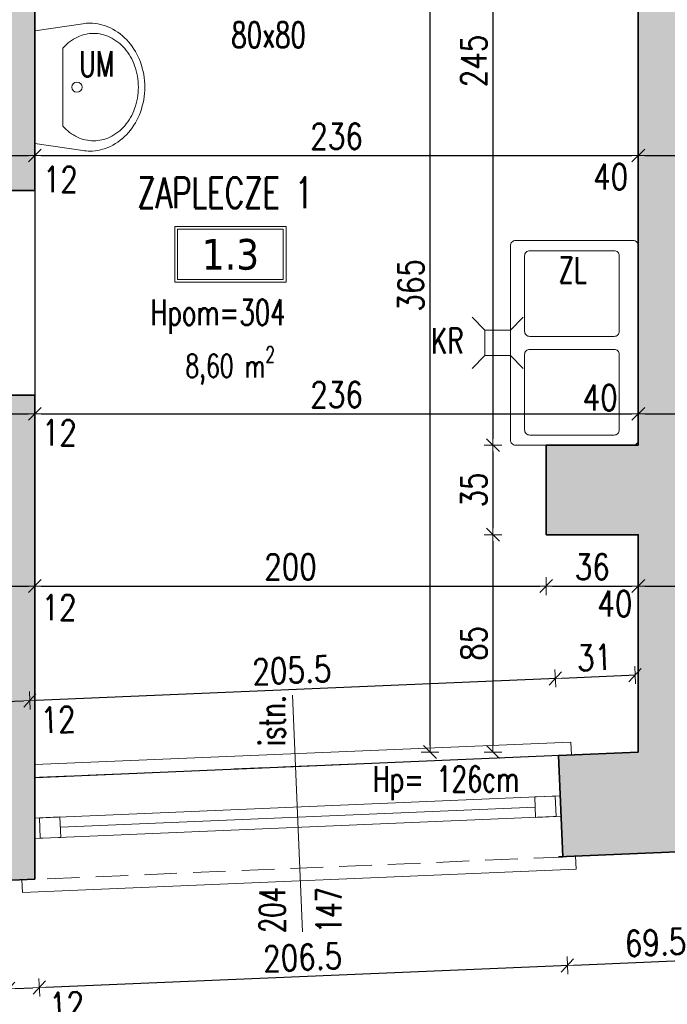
# Model space of a CAD drawing. Header units: millimetres. Extents: x 14400 to 93787, y -21104 to 39413.
# Tile 8 of 256: x 23681 to 23935, y 6846 to 7231. Entities that reach past the tile are written whole.
import ezdxf
from ezdxf.enums import TextEntityAlignment as Align

# ---------------------------------------------------------------- set-up
doc = ezdxf.new("R2010")
doc.units = ezdxf.units.MM
doc.linetypes.add('HIDDEN', pattern=[9.525, 6.35, -3.175])
for name, color, linetype, lineweight in [('!MODUS_ARMATURA', 6, 'Continuous', 9), ('!MODUS_HATCH_ŚCIANA', 254, 'Continuous', 9), ('__MODUS_ŚCIANY', 2, 'Continuous', 35), ('Okna', 3, 'Continuous', 13), ('Opis', 8, 'Continuous', 13), ('Opis_pom', 9, 'Continuous', 18), ('Widok', 1, 'Continuous', 15), ('WYMIAROWANIE', 1, 'Continuous', 18)]:
    doc.layers.add(name, color=color, linetype=linetype, lineweight=lineweight)
doc.styles.add('ARCHETYP', font='romans.shx', dxfattribs={"height": 15})
doc.styles.add('ARIAL', font='tahoma.ttf')
doc.styles.add('TXT', font='simplex.shx', dxfattribs={"width": 0.8})
doc.dimstyles.new('DIM50', dxfattribs={"dimscale": 5, "dimtxt": 2, "dimasz": 0.5, "dimexe": 0, "dimexo": 0, "dimgap": 0.5, "dimtad": 1, "dimdec": 4, "dimrnd": 0.5, "dimdsep": 46, "dimtxsty": 'TXT', "dimblk1": 'TICK1', "dimblk2": 'TICK1', "dimsah": 1, "dimcen": 0, "dimse1": 1, "dimse2": 1, "dimclrd": 1, "dimclre": 7, "dimclrt": 9, "dimadec": 0, "dimazin": 0, "dimtfac": 1, "dimtdec": 4, "dimtmove": 2, "dimatfit": 3, "dimldrblk": 'TICK1', "dimfxl": 1, "dimtolj": 1, "dimarcsym": 0})

# ---------------------------------------------------------------- blocks, each defined once
blk = doc.blocks.new('A$C578D6593')
for p, q in [((-26.36, 0), (-29.16, 18.76)), ((17.64, 0), (20.43, 18.76)), ((-19.63, 11), (10.9, 11)), ((-26.36, 0), (17.64, 0))]:
    blk.add_line(p, q)
blk.add_circle((-4.36, 16.5), 2)
for centre, radius, start, end in [((-4.36, 14), 29, 90, 109.6071), ((-4.36, 14), 29, 70.3929, 90), ((-5.67, 17.67), 25.11, 109.6071, 130.6955), ((-5.67, 19.17), 21.11, 109.6071, 130.6955), ((-4.36, 15.5), 25, 90, 109.6071), ((-4.36, 15.5), 25, 70.3929, 90), ((-3.06, 19.17), 21.11, 49.3045, 70.3929), ((-3.06, 17.67), 25.11, 49.3045, 70.3929), ((-7.68, 20), 22.03, 130.6955, 154.2825), ((-7.68, 21.5), 18.03, 130.6955, 154.2825), ((-1.05, 21.5), 18.03, 25.7175, 49.3045), ((-1.05, 20), 22.03, 25.7175, 49.3045), ((-10.79, 21.5), 18.58, 154.2825, 180), ((-10.79, 23), 14.58, 154.2825, 180), ((2.06, 23), 14.58, 0, 25.7175), ((2.06, 21.5), 18.58, 0, 25.7175), ((-10.79, 21.5), 18.58, 180, 188.4794), ((-10.79, 23), 14.58, 180, 205.7175), ((2.06, 23), 14.58, 334.2825, 0), ((2.06, 21.5), 18.58, 351.5206, 0), ((-7.68, 24.5), 18.03, 205.7175, 228.4823), ((-1.05, 24.5), 18.03, 311.5177, 334.2825)]:
    blk.add_arc(centre, radius, start, end)
blk = doc.blocks.new('ZLEW')
for points in [[(-3.81, 58.18), (-3.81, 12.18, -0.414214), (-5.81, 10.18), (-81.81, 10.18, -0.414214), (-83.81, 12.18), (-83.81, 58.18, -0.414214), (-81.81, 60.18), (-5.81, 60.18, -0.414214)], [(-77.86, 15.71), (-48.34, 15.71, 0.414214), (-46.34, 17.71), (-46.34, 50.75, 0.414214), (-48.34, 52.75), (-77.86, 52.75, 0.414214), (-79.86, 50.75), (-79.86, 17.71, 0.414214)], [(-9.75, 15.71), (-39.27, 15.71, -0.414214), (-41.27, 17.71), (-41.27, 50.75, -0.414214), (-39.27, 52.75), (-9.75, 52.75, -0.414214), (-7.75, 50.75), (-7.75, 17.71, -0.414214)]]:
    blk.add_lwpolyline(points, format="xyb", close=True)
blk = doc.blocks.new('A$C50044AAD')
for points in [[(-5, 0), (-10, 5)], [(5, 0), (10, 5)], [(-5, -10), (-10, -15)], [(5, -10), (10, -15)]]:
    blk.add_lwpolyline(points)
blk.add_lwpolyline([(-5, 0), (5, 0), (5, -10), (-5, -10)], close=True)
blk = doc.blocks.new('TICK1')
at = {"color": 2}
blk.add_line((-1, -1), (1, 1), dxfattribs=at)
at = {"color": 0}
for p, q in [((0, 0), (-1, 0)), ((0, -1.4), (0, 1.4))]:
    blk.add_line(p, q, dxfattribs=at)
blk = doc.blocks.new('*D114')
at = {"layer": 'DEFPOINTS', "color": 0, "transparency": 16777216}
for p in [(23963.38, 6906.45), (22978.38, 6864.73), (23966.09, 6842.5)]:
    blk.add_point(p, dxfattribs=at)
at = {"layer": 'WYMIAROWANIE', "color": 1, "lineweight": -2, "transparency": 16777216}
blk.add_line((22983.59, 6800.89), (23963.59, 6842.39), dxfattribs=at)
at = {"layer": 'WYMIAROWANIE', "color": 1, "lineweight": -2, "transparency": 16777216, "xscale": 2.5, "yscale": 2.5, "zscale": 2.5}
for p, rotation in [((23966.09, 6842.5), 2.425097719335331), ((22981.09, 6800.78), 182.4250977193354)]:
    blk.add_blockref('TICK1', p, dxfattribs=dict(at, rotation=rotation))
at = {"layer": 'WYMIAROWANIE', "color": 9, "transparency": 16777216, "insert": (23473.27, 6829.13), "char_height": 10, "attachment_point": 5, "rotation": 2.4251, "style": 'TXT'}
blk.add_mtext('\\A1;986', dxfattribs=at)
blk = doc.blocks.new('*D117')
at = {"layer": 'DEFPOINTS', "color": 0, "transparency": 16777216}
for p in [(23675.53, 6890.75), (23687.53, 6891.26), (23689.16, 6852.37)]:
    blk.add_point(p, dxfattribs=at)
at = {"layer": 'WYMIAROWANIE', "color": 1, "lineweight": -2, "transparency": 16777216}
blk.add_line((23679.66, 6851.97), (23686.67, 6852.27), dxfattribs=at)
at = {"layer": 'WYMIAROWANIE', "color": 1, "lineweight": -2, "transparency": 16777216, "xscale": 2.5, "yscale": 2.5, "zscale": 2.5}
for p, rotation in [((23677.16, 6851.87), 182.4059705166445), ((23689.16, 6852.37), 2.405970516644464)]:
    blk.add_blockref('TICK1', p, dxfattribs=dict(at, rotation=rotation))
at = {"layer": 'WYMIAROWANIE', "color": 9, "transparency": 16777216, "insert": (23699.87, 6845.52), "char_height": 10, "attachment_point": 5, "rotation": 2.406, "style": 'TXT'}
blk.add_mtext('\\A1;12', dxfattribs=at)
blk = doc.blocks.new('*D118')
at = {"layer": 'DEFPOINTS', "color": 0, "transparency": 16777216}
for p in [(23894.02, 6900.02), (23687.53, 6891.26), (23895.66, 6861.05)]:
    blk.add_point(p, dxfattribs=at)
at = {"layer": 'WYMIAROWANIE', "color": 1, "lineweight": -2, "transparency": 16777216}
blk.add_line((23691.66, 6852.48), (23893.16, 6860.95), dxfattribs=at)
at = {"layer": 'WYMIAROWANIE', "color": 1, "lineweight": -2, "transparency": 16777216, "xscale": 2.5, "yscale": 2.5, "zscale": 2.5}
for p, rotation in [((23895.66, 6861.05), 2.405970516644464), ((23689.16, 6852.37), 182.4059705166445)]:
    blk.add_blockref('TICK1', p, dxfattribs=dict(at, rotation=rotation))
at = {"layer": 'WYMIAROWANIE', "color": 9, "transparency": 16777216, "insert": (23792.1, 6864.21), "char_height": 10, "attachment_point": 5, "rotation": 2.406, "style": 'TXT'}
blk.add_mtext('\\A1;206.5', dxfattribs=at)
blk = doc.blocks.new('*D119')
at = {"layer": 'DEFPOINTS', "color": 0, "transparency": 16777216}
for p in [(23894.02, 6900.02), (23963.53, 6902.95), (23965.17, 6863.97)]:
    blk.add_point(p, dxfattribs=at)
at = {"layer": 'WYMIAROWANIE', "color": 1, "lineweight": -2, "transparency": 16777216}
blk.add_line((23898.16, 6861.16), (23962.67, 6863.87), dxfattribs=at)
at = {"layer": 'WYMIAROWANIE', "color": 1, "lineweight": -2, "transparency": 16777216, "xscale": 2.5, "yscale": 2.5, "zscale": 2.5}
for p, rotation in [((23965.17, 6863.97), 2.405970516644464), ((23895.66, 6861.05), 182.4059705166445)]:
    blk.add_blockref('TICK1', p, dxfattribs=dict(at, rotation=rotation))
at = {"layer": 'WYMIAROWANIE', "color": 9, "transparency": 16777216, "insert": (23930.1, 6870), "char_height": 10, "attachment_point": 5, "rotation": 2.406, "style": 'TXT'}
blk.add_mtext('\\A1;69.5', dxfattribs=at)
blk = doc.blocks.new('*D124')
at = {"layer": 'DEFPOINTS', "color": 0, "transparency": 16777216}
for p in [(23685.45, 6964.65), (23675.38, 6918.16), (23687.38, 6918.66)]:
    blk.add_point(p, dxfattribs=at)
at = {"layer": 'WYMIAROWANIE', "color": 1, "lineweight": -2, "transparency": 16777216}
blk.add_line((23675.95, 6964.25), (23682.95, 6964.54), dxfattribs=at)
at = {"layer": 'WYMIAROWANIE', "color": 1, "lineweight": -2, "transparency": 16777216, "xscale": 2.5, "yscale": 2.5, "zscale": 2.5}
for p, rotation in [((23673.45, 6964.14), 182.4059705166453), ((23685.45, 6964.65), 2.405970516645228)]:
    blk.add_blockref('TICK1', p, dxfattribs=dict(at, rotation=rotation))
at = {"layer": 'WYMIAROWANIE', "color": 9, "transparency": 16777216, "insert": (23696.51, 6957.13), "char_height": 10, "attachment_point": 5, "rotation": 2.406, "style": 'TXT'}
blk.add_mtext('\\A1;12', dxfattribs=at)
blk = doc.blocks.new('*D125')
at = {"layer": 'DEFPOINTS', "color": 0, "transparency": 16777216}
for p in [(23890.94, 6973.28), (23892.2, 6943.16), (23687.38, 6918.66)]:
    blk.add_point(p, dxfattribs=at)
at = {"layer": 'WYMIAROWANIE', "color": 1, "lineweight": -2, "transparency": 16777216}
blk.add_line((23687.95, 6964.75), (23888.44, 6973.18), dxfattribs=at)
at = {"layer": 'WYMIAROWANIE', "color": 1, "lineweight": -2, "transparency": 16777216, "xscale": 2.5, "yscale": 2.5, "zscale": 2.5}
for p, rotation in [((23890.94, 6973.28), 2.405970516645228), ((23685.45, 6964.65), 182.4059705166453)]:
    blk.add_blockref('TICK1', p, dxfattribs=dict(at, rotation=rotation))
at = {"layer": 'WYMIAROWANIE', "color": 9, "transparency": 16777216, "insert": (23787.88, 6976.46), "char_height": 10, "attachment_point": 5, "rotation": 2.406, "style": 'TXT'}
blk.add_mtext('\\A1;205.5', dxfattribs=at)
blk = doc.blocks.new('*D126')
at = {"layer": 'DEFPOINTS', "color": 0, "transparency": 16777216}
for p in [(23922.12, 6974.59), (23892.2, 6943.16), (23923.38, 6944.47)]:
    blk.add_point(p, dxfattribs=at)
at = {"layer": 'WYMIAROWANIE', "color": 1, "lineweight": -2, "transparency": 16777216}
blk.add_line((23893.43, 6973.39), (23919.62, 6974.49), dxfattribs=at)
at = {"layer": 'WYMIAROWANIE', "color": 1, "lineweight": -2, "transparency": 16777216, "xscale": 2.5, "yscale": 2.5, "zscale": 2.5}
for p, rotation in [((23890.94, 6973.28), 182.4059705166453), ((23922.12, 6974.59), 2.405970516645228)]:
    blk.add_blockref('TICK1', p, dxfattribs=dict(at, rotation=rotation))
at = {"layer": 'WYMIAROWANIE', "color": 9, "transparency": 16777216, "insert": (23906.21, 6981.43), "char_height": 10, "attachment_point": 5, "rotation": 2.406, "style": 'TXT'}
blk.add_mtext('\\A1;31', dxfattribs=at)
blk = doc.blocks.new('*D131')
at = {"layer": 'DEFPOINTS', "color": 0, "transparency": 16777216}
for p in [(23675.38, 7009.05), (23687.38, 7009.38), (23687.38, 7009.38)]:
    blk.add_point(p, dxfattribs=at)
at = {"layer": 'WYMIAROWANIE', "color": 1, "lineweight": -2, "transparency": 16777216}
blk.add_line((23677.88, 7009.38), (23684.88, 7009.38), dxfattribs=at)
at = {"layer": 'WYMIAROWANIE', "color": 1, "lineweight": -2, "transparency": 16777216, "xscale": 2.5, "yscale": 2.5, "zscale": 2.5, "rotation": 180}
blk.add_blockref('TICK1', (23675.38, 7009.38), dxfattribs=at)
at = {"layer": 'WYMIAROWANIE', "color": 1, "lineweight": -2, "transparency": 16777216, "xscale": 2.5, "yscale": 2.5, "zscale": 2.5}
blk.add_blockref('TICK1', (23687.38, 7009.38), dxfattribs=at)
at = {"layer": 'WYMIAROWANIE', "color": 9, "transparency": 16777216, "insert": (23696.84, 7001), "char_height": 10, "attachment_point": 5, "style": 'TXT'}
blk.add_mtext('\\A1;12', dxfattribs=at)
blk = doc.blocks.new('*D132')
at = {"layer": 'DEFPOINTS', "color": 0, "transparency": 16777216}
for p in [(23887.38, 7029.47), (23687.38, 7009.38), (23887.38, 7009.38)]:
    blk.add_point(p, dxfattribs=at)
at = {"layer": 'WYMIAROWANIE', "color": 1, "lineweight": -2, "transparency": 16777216}
blk.add_line((23689.88, 7009.38), (23884.88, 7009.38), dxfattribs=at)
at = {"layer": 'WYMIAROWANIE', "color": 1, "lineweight": -2, "transparency": 16777216, "xscale": 2.5, "yscale": 2.5, "zscale": 2.5, "rotation": 180}
blk.add_blockref('TICK1', (23687.38, 7009.38), dxfattribs=at)
at = {"layer": 'WYMIAROWANIE', "color": 1, "lineweight": -2, "transparency": 16777216, "xscale": 2.5, "yscale": 2.5, "zscale": 2.5}
blk.add_blockref('TICK1', (23887.38, 7009.38), dxfattribs=at)
at = {"layer": 'WYMIAROWANIE', "color": 9, "transparency": 16777216, "insert": (23787.38, 7016.88), "char_height": 10, "attachment_point": 5, "style": 'TXT'}
blk.add_mtext('\\A1;200', dxfattribs=at)
blk = doc.blocks.new('*D133')
at = {"layer": 'DEFPOINTS', "color": 0, "transparency": 16777216}
for p in [(23887.38, 7029.47), (23923.38, 7029.47), (23923.38, 7009.38)]:
    blk.add_point(p, dxfattribs=at)
at = {"layer": 'WYMIAROWANIE', "color": 1, "lineweight": -2, "transparency": 16777216}
blk.add_line((23889.88, 7009.38), (23920.88, 7009.38), dxfattribs=at)
at = {"layer": 'WYMIAROWANIE', "color": 1, "lineweight": -2, "transparency": 16777216, "xscale": 2.5, "yscale": 2.5, "zscale": 2.5, "rotation": 180}
blk.add_blockref('TICK1', (23887.38, 7009.38), dxfattribs=at)
at = {"layer": 'WYMIAROWANIE', "color": 1, "lineweight": -2, "transparency": 16777216, "xscale": 2.5, "yscale": 2.5, "zscale": 2.5}
blk.add_blockref('TICK1', (23923.38, 7009.38), dxfattribs=at)
at = {"layer": 'WYMIAROWANIE', "color": 9, "transparency": 16777216, "insert": (23905.38, 7016.88), "char_height": 10, "attachment_point": 5, "style": 'TXT'}
blk.add_mtext('\\A1;36', dxfattribs=at)
blk = doc.blocks.new('*D134')
at = {"layer": 'DEFPOINTS', "color": 0, "transparency": 16777216}
for p in [(23923.38, 7029.47), (23963.38, 7029.47), (23963.38, 7009.38)]:
    blk.add_point(p, dxfattribs=at)
at = {"layer": 'WYMIAROWANIE', "color": 1, "lineweight": -2, "transparency": 16777216}
blk.add_line((23925.88, 7009.38), (23960.88, 7009.38), dxfattribs=at)
at = {"layer": 'WYMIAROWANIE', "color": 1, "lineweight": -2, "transparency": 16777216, "xscale": 2.5, "yscale": 2.5, "zscale": 2.5, "rotation": 180}
blk.add_blockref('TICK1', (23923.38, 7009.38), dxfattribs=at)
at = {"layer": 'WYMIAROWANIE', "color": 1, "lineweight": -2, "transparency": 16777216, "xscale": 2.5, "yscale": 2.5, "zscale": 2.5}
blk.add_blockref('TICK1', (23963.38, 7009.38), dxfattribs=at)
at = {"layer": 'WYMIAROWANIE', "color": 9, "transparency": 16777216, "insert": (23914.2, 7002.46), "char_height": 10, "attachment_point": 5, "style": 'TXT'}
blk.add_mtext('\\A1;40', dxfattribs=at)
blk = doc.blocks.new('*D139')
at = {"layer": 'DEFPOINTS', "color": 0, "transparency": 16777216}
for p in [(23675.38, 7076.73), (23687.38, 7076.73), (23687.38, 7076.73)]:
    blk.add_point(p, dxfattribs=at)
at = {"layer": 'WYMIAROWANIE', "color": 1, "lineweight": -2, "transparency": 16777216}
blk.add_line((23677.88, 7076.73), (23684.88, 7076.73), dxfattribs=at)
at = {"layer": 'WYMIAROWANIE', "color": 1, "lineweight": -2, "transparency": 16777216, "xscale": 2.5, "yscale": 2.5, "zscale": 2.5, "rotation": 180}
blk.add_blockref('TICK1', (23675.38, 7076.73), dxfattribs=at)
at = {"layer": 'WYMIAROWANIE', "color": 1, "lineweight": -2, "transparency": 16777216, "xscale": 2.5, "yscale": 2.5, "zscale": 2.5}
blk.add_blockref('TICK1', (23687.38, 7076.73), dxfattribs=at)
at = {"layer": 'WYMIAROWANIE', "color": 9, "transparency": 16777216, "insert": (23696.99, 7069.35), "char_height": 10, "attachment_point": 5, "style": 'TXT'}
blk.add_mtext('\\A1;12', dxfattribs=at)
blk = doc.blocks.new('*D140')
at = {"layer": 'DEFPOINTS', "color": 0, "transparency": 16777216}
for p in [(23687.38, 7076.73), (23923.38, 7076.73), (23923.38, 7076.73)]:
    blk.add_point(p, dxfattribs=at)
at = {"layer": 'WYMIAROWANIE', "color": 1, "lineweight": -2, "transparency": 16777216}
blk.add_line((23689.88, 7076.73), (23920.88, 7076.73), dxfattribs=at)
at = {"layer": 'WYMIAROWANIE', "color": 1, "lineweight": -2, "transparency": 16777216, "xscale": 2.5, "yscale": 2.5, "zscale": 2.5, "rotation": 180}
blk.add_blockref('TICK1', (23687.38, 7076.73), dxfattribs=at)
at = {"layer": 'WYMIAROWANIE', "color": 1, "lineweight": -2, "transparency": 16777216, "xscale": 2.5, "yscale": 2.5, "zscale": 2.5}
blk.add_blockref('TICK1', (23923.38, 7076.73), dxfattribs=at)
at = {"layer": 'WYMIAROWANIE', "color": 9, "transparency": 16777216, "insert": (23805.38, 7084.23), "char_height": 10, "attachment_point": 5, "style": 'TXT'}
blk.add_mtext('\\A1;236', dxfattribs=at)
blk = doc.blocks.new('*D141')
at = {"layer": 'DEFPOINTS', "color": 0, "transparency": 16777216}
for p in [(23923.38, 7076.73), (23963.38, 7076.73), (23963.38, 7076.73)]:
    blk.add_point(p, dxfattribs=at)
at = {"layer": 'WYMIAROWANIE', "color": 1, "lineweight": -2, "transparency": 16777216}
blk.add_line((23925.88, 7076.73), (23960.88, 7076.73), dxfattribs=at)
at = {"layer": 'WYMIAROWANIE', "color": 1, "lineweight": -2, "transparency": 16777216, "xscale": 2.5, "yscale": 2.5, "zscale": 2.5, "rotation": 180}
blk.add_blockref('TICK1', (23923.38, 7076.73), dxfattribs=at)
at = {"layer": 'WYMIAROWANIE', "color": 1, "lineweight": -2, "transparency": 16777216, "xscale": 2.5, "yscale": 2.5, "zscale": 2.5}
blk.add_blockref('TICK1', (23963.38, 7076.73), dxfattribs=at)
at = {"layer": 'WYMIAROWANIE', "color": 9, "transparency": 16777216, "insert": (23908.48, 7083.07), "char_height": 10, "attachment_point": 5, "style": 'TXT'}
blk.add_mtext('\\A1;40', dxfattribs=at)
blk = doc.blocks.new('*D152')
at = {"layer": 'DEFPOINTS', "color": 0, "transparency": 16777216}
for p in [(23675.38, 7177.76), (23687.38, 7177.76), (23687.38, 7177.76)]:
    blk.add_point(p, dxfattribs=at)
at = {"layer": 'WYMIAROWANIE', "color": 1, "lineweight": -2, "transparency": 16777216}
blk.add_line((23677.88, 7177.76), (23684.88, 7177.76), dxfattribs=at)
at = {"layer": 'WYMIAROWANIE', "color": 1, "lineweight": -2, "transparency": 16777216, "xscale": 2.5, "yscale": 2.5, "zscale": 2.5, "rotation": 180}
blk.add_blockref('TICK1', (23675.38, 7177.76), dxfattribs=at)
at = {"layer": 'WYMIAROWANIE', "color": 1, "lineweight": -2, "transparency": 16777216, "xscale": 2.5, "yscale": 2.5, "zscale": 2.5}
blk.add_blockref('TICK1', (23687.38, 7177.76), dxfattribs=at)
at = {"layer": 'WYMIAROWANIE', "color": 9, "transparency": 16777216, "insert": (23697.36, 7168.38), "char_height": 10, "attachment_point": 5, "style": 'TXT'}
blk.add_mtext('\\A1;12', dxfattribs=at)
blk = doc.blocks.new('*D153')
at = {"layer": 'DEFPOINTS', "color": 0, "transparency": 16777216}
for p in [(23687.38, 7177.76), (23923.38, 7177.76), (23923.38, 7177.76)]:
    blk.add_point(p, dxfattribs=at)
at = {"layer": 'WYMIAROWANIE', "color": 1, "lineweight": -2, "transparency": 16777216}
blk.add_line((23689.88, 7177.76), (23920.88, 7177.76), dxfattribs=at)
at = {"layer": 'WYMIAROWANIE', "color": 1, "lineweight": -2, "transparency": 16777216, "xscale": 2.5, "yscale": 2.5, "zscale": 2.5, "rotation": 180}
blk.add_blockref('TICK1', (23687.38, 7177.76), dxfattribs=at)
at = {"layer": 'WYMIAROWANIE', "color": 1, "lineweight": -2, "transparency": 16777216, "xscale": 2.5, "yscale": 2.5, "zscale": 2.5}
blk.add_blockref('TICK1', (23923.38, 7177.76), dxfattribs=at)
at = {"layer": 'WYMIAROWANIE', "color": 9, "transparency": 16777216, "insert": (23805.38, 7185.26), "char_height": 10, "attachment_point": 5, "style": 'TXT'}
blk.add_mtext('\\A1;236', dxfattribs=at)
blk = doc.blocks.new('*D154')
at = {"layer": 'DEFPOINTS', "color": 0, "transparency": 16777216}
for p in [(23923.38, 7177.76), (23963.38, 7177.76), (23963.38, 7177.76)]:
    blk.add_point(p, dxfattribs=at)
at = {"layer": 'WYMIAROWANIE', "color": 1, "lineweight": -2, "transparency": 16777216}
blk.add_line((23925.88, 7177.76), (23960.88, 7177.76), dxfattribs=at)
at = {"layer": 'WYMIAROWANIE', "color": 1, "lineweight": -2, "transparency": 16777216, "xscale": 2.5, "yscale": 2.5, "zscale": 2.5, "rotation": 180}
blk.add_blockref('TICK1', (23923.38, 7177.76), dxfattribs=at)
at = {"layer": 'WYMIAROWANIE', "color": 1, "lineweight": -2, "transparency": 16777216, "xscale": 2.5, "yscale": 2.5, "zscale": 2.5}
blk.add_blockref('TICK1', (23963.38, 7177.76), dxfattribs=at)
at = {"layer": 'WYMIAROWANIE', "color": 9, "transparency": 16777216, "insert": (23912.57, 7169.43), "char_height": 10, "attachment_point": 5, "style": 'TXT'}
blk.add_mtext('\\A1;40', dxfattribs=at)
blk = doc.blocks.new('*D206')
at = {"layer": 'DEFPOINTS', "color": 0, "transparency": 16777216}
for p in [(23923.38, 7309.47), (23866.55, 7064.47), (23923.38, 7064.47)]:
    blk.add_point(p, dxfattribs=at)
at = {"layer": 'WYMIAROWANIE', "color": 1, "lineweight": -2, "transparency": 16777216}
blk.add_line((23866.55, 7306.97), (23866.55, 7066.97), dxfattribs=at)
at = {"layer": 'WYMIAROWANIE', "color": 1, "lineweight": -2, "transparency": 16777216, "xscale": 2.5, "yscale": 2.5, "zscale": 2.5}
for p, rotation in [((23866.55, 7309.47), 90), ((23866.55, 7064.47), 270)]:
    blk.add_blockref('TICK1', p, dxfattribs=dict(at, rotation=rotation))
at = {"layer": 'WYMIAROWANIE', "color": 9, "transparency": 16777216, "insert": (23859.05, 7214.71), "char_height": 10, "attachment_point": 5, "rotation": 90, "style": 'TXT'}
blk.add_mtext('\\A1;245', dxfattribs=at)
blk = doc.blocks.new('*D207')
at = {"layer": 'DEFPOINTS', "color": 0, "transparency": 16777216}
for p in [(23923.38, 7064.47), (23866.55, 7029.47), (23923.38, 7029.47)]:
    blk.add_point(p, dxfattribs=at)
at = {"layer": 'WYMIAROWANIE', "color": 1, "lineweight": -2, "transparency": 16777216}
blk.add_line((23866.55, 7061.97), (23866.55, 7031.97), dxfattribs=at)
at = {"layer": 'WYMIAROWANIE', "color": 1, "lineweight": -2, "transparency": 16777216, "xscale": 2.5, "yscale": 2.5, "zscale": 2.5}
for p, rotation in [((23866.55, 7064.47), 90), ((23866.55, 7029.47), 270)]:
    blk.add_blockref('TICK1', p, dxfattribs=dict(at, rotation=rotation))
at = {"layer": 'WYMIAROWANIE', "color": 9, "transparency": 16777216, "insert": (23859.05, 7046.97), "char_height": 10, "attachment_point": 5, "rotation": 90, "style": 'TXT'}
blk.add_mtext('\\A1;35', dxfattribs=at)
blk = doc.blocks.new('*D208')
at = {"layer": 'DEFPOINTS', "color": 0, "transparency": 16777216}
for p in [(23923.38, 7029.47), (23866.55, 6944.47), (23923.38, 6944.47)]:
    blk.add_point(p, dxfattribs=at)
at = {"layer": 'WYMIAROWANIE', "color": 1, "lineweight": -2, "transparency": 16777216}
blk.add_line((23866.55, 7026.97), (23866.55, 6946.97), dxfattribs=at)
at = {"layer": 'WYMIAROWANIE', "color": 1, "lineweight": -2, "transparency": 16777216, "xscale": 2.5, "yscale": 2.5, "zscale": 2.5}
for p, rotation in [((23866.55, 7029.47), 90), ((23866.55, 6944.47), 270)]:
    blk.add_blockref('TICK1', p, dxfattribs=dict(at, rotation=rotation))
at = {"layer": 'WYMIAROWANIE', "color": 9, "transparency": 16777216, "insert": (23859.05, 6986.97), "char_height": 10, "attachment_point": 5, "rotation": 90, "style": 'TXT'}
blk.add_mtext('\\A1;85', dxfattribs=at)
blk = doc.blocks.new('*D209')
at = {"layer": 'DEFPOINTS', "color": 0, "transparency": 16777216}
for p in [(23841.94, 7309.47), (23923.38, 7309.47), (23923.38, 6944.47)]:
    blk.add_point(p, dxfattribs=at)
at = {"layer": 'WYMIAROWANIE', "color": 1, "lineweight": -2, "transparency": 16777216}
blk.add_line((23841.94, 6946.97), (23841.94, 7306.97), dxfattribs=at)
at = {"layer": 'WYMIAROWANIE', "color": 1, "lineweight": -2, "transparency": 16777216, "xscale": 2.5, "yscale": 2.5, "zscale": 2.5}
for p, rotation in [((23841.94, 7309.47), 90), ((23841.94, 6944.47), 270)]:
    blk.add_blockref('TICK1', p, dxfattribs=dict(at, rotation=rotation))
at = {"layer": 'WYMIAROWANIE', "color": 9, "transparency": 16777216, "insert": (23834.44, 7126.97), "char_height": 10, "attachment_point": 5, "rotation": 90, "style": 'TXT'}
blk.add_mtext('\\A1;365', dxfattribs=at)

msp = doc.modelspace()

# ---------------------------------------------------------------- hatches: boundary and pattern name
at = {"layer": '!MODUS_HATCH_ŚCIANA', "ltscale": 2}
h = msp.add_hatch(color=256, dxfattribs=at)
h.dxf.hatch_style = 1
h.paths.add_polyline_path([(23963.38195, 7388.47289), (23923.38195, 7388.47289), (23923.38195, 7319.47289), (23892.38195, 7319.47289), (23892.38195, 7309.47289), (23923.38195, 7309.47289), (23923.38195, 7064.47289), (23887.38195, 7064.47289), (23887.38195, 7029.47289), (23923.38195, 7029.47289), (23923.38195, 6944.47289), (23892.20124, 6943.16278), (23893.8746, 6903.51414), (23963.38195, 6906.44768)])
h = msp.add_hatch(color=256, dxfattribs=at)
h.dxf.hatch_style = 1
h.paths.add_polyline_path([(23702.38195, 7319.47289), (23658.38195, 7319.47289), (23658.38195, 7309.47289), (23675.38195, 7309.47289), (23675.38195, 7164.05272), (23687.38195, 7164.05272), (23687.38195, 7309.47289), (23702.38195, 7309.47289)])
h = msp.add_hatch(color=256, dxfattribs=at)
h.dxf.hatch_style = 1
h.paths.add_polyline_path([(23687.38195, 7084.05272), (23675.38195, 7084.05272), (23675.38195, 6934.05272), (23675.38195, 6894.25052), (23687.38195, 6894.75874)])

# ---------------------------------------------------------------- linework, layer by layer
at = {"layer": '__MODUS_ŚCIANY'}
for points in [[(23892.20124, 6903.44352), (23963.38195, 6906.44768), (23963.38195, 7388.47289)], [(23702.38195, 7309.47289), (23687.38195, 7309.47289), (23687.38195, 7164.05272)], [(23923.38195, 6944.47289), (23923.38195, 7029.47289), (23887.38195, 7029.47289), (23887.38195, 7064.47289), (23923.38195, 7064.47289), (23923.38195, 7309.47289)], [(23675.38195, 7164.05272), (23687.38195, 7164.05272)], [(23675.38195, 7084.05272), (23687.38195, 7084.05272)], [(23687.38195, 7084.05272), (23687.38195, 6894.75874)], [(23893.8746, 6903.51414), (23892.20124, 6943.16278), (23923.38195, 6944.47289)], [(23675.38195, 6894.25052), (23687.38195, 6894.75874)]]:
    msp.add_lwpolyline(points, dxfattribs=at)
at = {"layer": 'DEFPOINTS', "color": 4}
msp.add_lwpolyline([(23687.38195, 7309.47289), (23687.38195, 6934.55692), (23923.38009, 6944.51716), (23923.38195, 7029.47289), (23887.38195, 7029.47289), (23887.38195, 7064.47289), (23923.38195, 7064.47289), (23923.38195, 7309.47289), (23687.38195, 7309.47289), (23687.38195, 6934.55692)], dxfattribs=at)
at = {"layer": 'Okna'}
for points in [[(23792.03296, 6874.19368), (23788.12869, 6966.72577)], [(23892.86813, 6927.33485), (23687.38195, 6918.66463)], [(23883.04681, 6922.9169), (23697.37306, 6915.08263)], [(23893.2067, 6919.34202), (23687.38195, 6910.65751)]]:
    msp.add_lwpolyline(points, dxfattribs=at)
for points in [[(23882.87747, 6926.91517), (23890.87031, 6927.25368), (23891.20882, 6919.26085), (23883.21598, 6918.92234)], [(23689.21091, 6918.74211), (23697.20374, 6919.08062), (23697.54225, 6911.08778), (23689.54941, 6910.74928)]]:
    msp.add_lwpolyline(points, close=True, dxfattribs=at)
at = {"layer": 'Opis_pom', "ltscale": 0.7}
for points in [[(23742.11547, 7128.22961), (23785.63547, 7128.22961), (23785.63547, 7149.98961), (23742.11547, 7149.98961)], [(23743.20347, 7129.31761), (23784.54747, 7129.31761), (23784.54747, 7148.90161), (23743.20347, 7148.90161)]]:
    msp.add_lwpolyline(points, close=True, dxfattribs=at)
at = {"layer": 'Widok', "ltscale": 2}
msp.add_lwpolyline([(23687.38195, 7084.05272), (23687.38195, 7164.05272)], dxfattribs=at)
at = {"layer": 'Widok'}
for points in [[(23897.19679, 6943.37361), (23896.98527, 6948.38543), (23687.38195, 6939.56133)], [(23682.37573, 6894.50076), (23682.58289, 6889.59218), (23899.08099, 6898.72942), (23898.87015, 6903.72498)]]:
    msp.add_lwpolyline(points, dxfattribs=at)
at = {"layer": 'Widok', "linetype": 'HIDDEN', "ltscale": 2}
for points in [[(23892.19962, 6943.2012), (23687.38195, 6934.55692)], [(23368.67019, 6881.2609), (23893.87827, 6903.42717)]]:
    msp.add_lwpolyline(points, dxfattribs=at)

# ---------------------------------------------------------------- block references
at = {"layer": '!MODUS_ARMATURA', "rotation": 270}
for name, p in [('A$C578D6593', (23687.38195, 7200.10927)), ('ZLEW', (23863.20243, 7060.66772)), ('A$C50044AAD', (23873.38195, 7104.47289, 0))]:
    msp.add_blockref(name, p, dxfattribs=at)

# ---------------------------------------------------------------- texts
at = {"layer": 'Opis', "style": 'ARCHETYP', "width": 0.7}
for s, rotation, p in [('80x80', 0, (23764.24786, 7219.9126)), ('UM', 0, (23704.66005, 7208.57558)), ('ZL', 0, (23892.15666, 7127.99362)), ('Hpom=304', 0, (23732.58845, 7111.37994)), ('KR', 0, (23842.38029, 7100.28694)), ('istn.', 90, (23785.23099, 6946.90605)), ('Hp= 126cm', 0, (23819.48356, 6928.94486)), ('204', 90, (23785.24781, 6873.68749)), ('147', 90, (23807.3651, 6873.68749))]:
    msp.add_text(s, height=10, rotation=rotation, dxfattribs=at).set_placement(p)
at = {"layer": 'Opis_pom', "ltscale": 0.7, "style": 'TXT', "width": 0.7}
msp.add_text('ZAPLECZE 1', height=12, dxfattribs=at).set_placement((23761.852, 7157.18264), align=Align.CENTER)
at = {"layer": 'Opis_pom', "ltscale": 0.7, "insert": (23733.79161, 7103.05355), "char_height": 9, "attachment_point": 1, "style": 'TXT'}
msp.add_mtext_dynamic_manual_height_columns('\\A1;\\pxqc;{\\W0.7;8,60 m\\H0.7x;\\S2^ ;}', width=59.9910642, gutter_width=75, heights=[0], dxfattribs=at)
at = {"layer": 'Opis_pom', "ltscale": 0.7, "style": 'ARIAL'}
msp.add_attdef('1.3', text='', height=11.968, dxfattribs=at).set_placement((23763.87547, 7139.10961), align=Align.MIDDLE_CENTER)

# ---------------------------------------------------------------- dimensions: what is measured, and where the dimension line sits
at = {"layer": 'WYMIAROWANIE'}
for base, p1, p2, angle, picture, middle in [((23841.94257, 7309.47289), (23923.38195, 6944.47289), (23923.38195, 7309.47289), 90, '*D209', (23834.44257, 7126.97289)), ((23866.55347, 7029.47289), (23923.38195, 7064.47289), (23923.38195, 7029.47289), 90, '*D207', (23859.05347, 7046.97289)), ((23866.55347, 6944.47289), (23923.38195, 7029.47289), (23923.38195, 6944.47289), 90, '*D208', (23859.05347, 6986.97289)), ((23922.11648, 6974.59117), (23892.20124, 6943.16278), (23923.38195, 6944.47289), 182.4059705, '*D126', (23906.21127, 6981.42951)), ((23890.93576, 6973.28106), (23687.38195, 6918.66463), (23892.20124, 6943.16278), 182.4059705, '*D125', (23787.87799, 6976.45752)), ((23895.6588, 6861.05018), (23687.52888, 6891.26182), (23894.02153, 6900.01723), 182.4059705, '*D118', (23792.09596, 6864.20542)), ((23965.1667, 6863.97068), (23894.02153, 6900.01723), (23963.52888, 6902.95077), 182.4059705, '*D119', (23930.0979, 6870.00382))]:
    dim = msp.add_linear_dim(base=base, p1=p1, p2=p2, angle=angle, dimstyle='DIM50', dxfattribs=at)
    dim.commit()
    dim.dimension.update_dxf_attribs({"geometry": picture, "text_midpoint": middle})
for base, p1, p2, angle, picture, middle in [((23866.55347, 7064.47289), (23923.38195, 7309.47289), (23923.38195, 7064.47289), 90, '*D206', (23859.05347, 7214.70947)), ((23685.44991, 6964.6472), (23675.38195, 6918.1583), (23687.38195, 6918.66463), 182.4059705, '*D124', (23696.50773, 6957.13388)), ((23689.16283, 6852.37388), (23675.52888, 6890.75361), (23687.52888, 6891.26182), 182.4059705, '*D117', (23699.86824, 6845.52179))]:
    dim = msp.add_linear_dim(base=base, p1=p1, p2=p2, angle=angle, dimstyle='DIM50', dxfattribs=at)
    dim.commit()
    dim.dimension.update_dxf_attribs({"geometry": picture, "text_midpoint": middle, "dimtype": 160})
for base, p1, p2, picture, middle in [((23923.38195, 7177.75628), (23687.38195, 7177.75628), (23923.38195, 7177.75628), '*D153', (23805.38195, 7185.25628)), ((23923.38195, 7076.7326), (23687.38195, 7076.7326), (23923.38195, 7076.7326), '*D140', (23805.38195, 7084.2326)), ((23887.38195, 7009.38429), (23687.38195, 7009.38429), (23887.38195, 7029.47289), '*D132', (23787.38195, 7016.88429)), ((23923.38195, 7009.38429), (23887.38195, 7029.47289), (23923.38195, 7029.47289), '*D133', (23905.38195, 7016.88429))]:
    dim = msp.add_linear_dim(base=base, p1=p1, p2=p2, dimstyle='DIM50', dxfattribs=at)
    dim.commit()
    dim.dimension.update_dxf_attribs({"geometry": picture, "text_midpoint": middle})
for base, p1, p2, picture, middle in [((23687.38195, 7177.75628), (23675.38195, 7177.75628), (23687.38195, 7177.75628), '*D152', (23697.35756, 7168.37583)), ((23963.38195, 7177.75628), (23923.38195, 7177.75628), (23963.38195, 7177.75628), '*D154', (23912.57191, 7169.43293)), ((23963.38195, 7076.7326), (23923.38195, 7076.7326), (23963.38195, 7076.7326), '*D141', (23908.48243, 7083.06993)), ((23687.38195, 7076.7326), (23675.38195, 7076.7326), (23687.38195, 7076.7326), '*D139', (23696.98814, 7069.34712)), ((23963.38195, 7009.38429), (23923.38195, 7029.47289), (23963.38195, 7029.47289), '*D134', (23914.20406, 7002.45829)), ((23687.38195, 7009.38429), (23675.38195, 7009.05272), (23687.38195, 7009.38429), '*D131', (23696.84285, 7001.0013))]:
    dim = msp.add_linear_dim(base=base, p1=p1, p2=p2, dimstyle='DIM50', dxfattribs=at)
    dim.commit()
    dim.dimension.update_dxf_attribs({"geometry": picture, "text_midpoint": middle, "dimtype": 160})
dim = msp.add_aligned_dim(p1=(22978.38195, 6864.73171), p2=(23963.38195, 6906.44768), distance=-64.00959, dimstyle='DIM50', dxfattribs=at)
dim.commit()
dim.dimension.update_dxf_attribs({"geometry": '*D114', "text_midpoint": (23473.27306, 6829.13072)})

doc.saveas('drawing.dxf')
